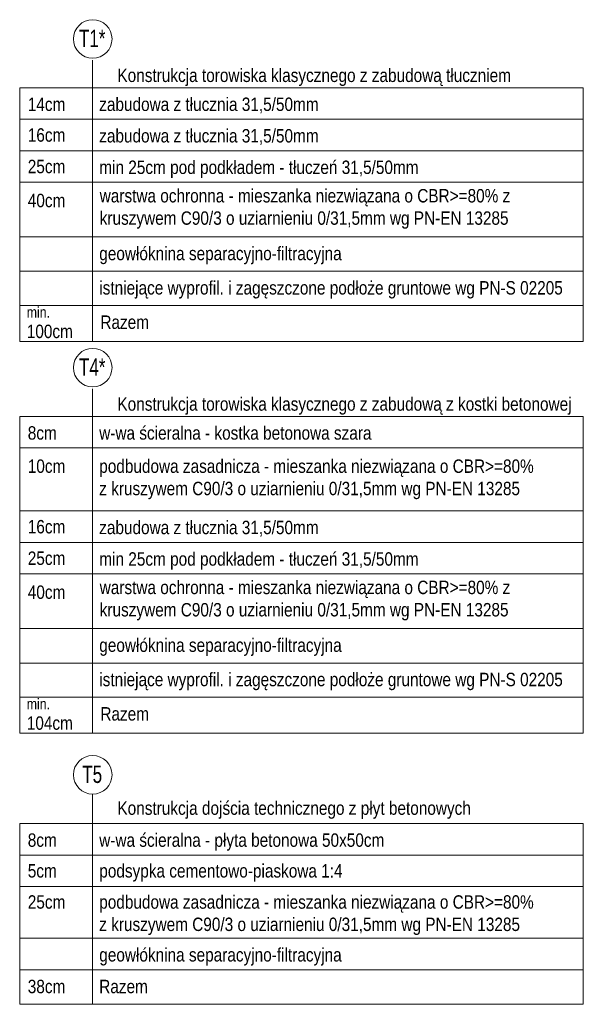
# Model space of a CAD drawing. Header units: feet. Extents: x 210.7 to 255.4, y -209.3 to -191.9.
# Tile 14 of 25: x 222.8 to 224.9, y -196.4 to -192.7. Entities that reach past the tile are written whole.
import ezdxf

# ---------------------------------------------------------------- set-up
doc = ezdxf.new("R2010")
doc.units = ezdxf.units.FT
doc.header["$MEASUREMENT"] = 0
doc.layers.add('Opis (wydruk czarny)', color=7, linetype='Continuous', lineweight=15)
doc.layers.add('opisy', color=7, linetype='Continuous', lineweight=20)
doc.styles.add('Romans', font='romans.shx', dxfattribs={"width": 0.7})
doc.styles.get("Standard").update_dxf_attribs({"font": 'romanc.shx'})

msp = doc.modelspace()

# ---------------------------------------------------------------- linework, layer by layer
at = {"layer": 'opisy'}
for p, q in [((223.089, -192.8915), (223.089, -193.942)), ((224.9191, -192.9948), (222.8172, -192.9948)), ((222.8172, -192.9948), (222.8172, -193.942)), ((222.8172, -193.1124), (224.9191, -193.1124)), ((222.8172, -193.23), (224.9191, -193.23)), ((222.8172, -193.3476), (224.9191, -193.3476)), ((222.8172, -193.5518), (224.9191, -193.5518)), ((222.8172, -193.6799), (224.9191, -193.6799)), ((222.8172, -193.8081), (224.9191, -193.8081)), ((222.8172, -193.8081), (224.9191, -193.8081)), ((222.8172, -193.942), (224.9191, -193.942)), ((223.089, -194.1183), (223.089, -195.4039)), ((224.9191, -194.2216), (222.8172, -194.2216)), ((224.9191, -194.2216), (222.8172, -194.2216)), ((222.8172, -194.2216), (222.8172, -195.4039)), ((222.8172, -194.3392), (224.9191, -194.3392)), ((222.8172, -194.5744), (224.9191, -194.5744)), ((222.8172, -194.692), (224.9191, -194.692)), ((222.8172, -194.8096), (224.9191, -194.8096)), ((222.8172, -195.0137), (224.9191, -195.0137)), ((222.8172, -195.1419), (224.9191, -195.1419)), ((222.8172, -195.27), (224.9191, -195.27)), ((222.8172, -195.27), (224.9191, -195.27)), ((222.8172, -195.4039), (224.9191, -195.4039)), ((224.9191, -195.7413), (222.8172, -195.7413)), ((224.9191, -195.7413), (222.8172, -195.7413)), ((222.8172, -195.8589), (224.9191, -195.8589)), ((222.8172, -195.9765), (224.9191, -195.9765)), ((224.9191, -195.9765), (222.8172, -195.9765)), ((222.8172, -196.1695), (224.9191, -196.1695)), ((222.8172, -196.2877), (224.9191, -196.2877)), ((222.8172, -196.4158), (224.9191, -196.4158))]:
    msp.add_line(p, q, dxfattribs=at)
for points in [[(224.9191, -193.942), (224.9191, -192.9948)], [(224.9191, -195.4039), (224.9191, -194.2216)], [(223.089, -196.4158), (223.089, -195.6308)], [(222.8172, -195.7413), (222.8172, -196.4158)], [(224.9191, -195.7413), (224.9191, -196.4158)]]:
    msp.add_lwpolyline(points, dxfattribs=at)
for centre in [(223.0895, -192.8127), (223.0895, -194.0395), (223.0895, -195.5592), (223.0895, -195.5592)]:
    msp.add_circle(centre, 0.072, dxfattribs=at)

# ---------------------------------------------------------------- texts
at = {"layer": 'Opis (wydruk czarny)', "char_height": 0.0648, "width": 0.140758, "attachment_point": 1, "style": 'Romans'}
for s, insert in [('\\pi0.02293;{\\fArial|b0|i0|c238|p34;T1*}', (223.0153, -192.7783)), ('\\pi0.02293;{\\fArial|b0|i0|c238|p34;T4*}', (223.0153, -194.0051)), ('\\pi0.03542;{\\fArial|b0|i0|c238|p34;T5}', (223.0153, -195.5248))]:
    msp.add_mtext(s, dxfattribs=dict(at, insert=insert))
at = {"layer": 'opisy', "char_height": 0.05, "attachment_point": 1}
for s, width, insert in [('{\\fArial Narrow|b0|i0|c238|p34;Konstrukcja torowiska klasycznego z zabudową tłuczniem}', 1.599578, (223.1817, -192.9233)), ('{\\fArial Narrow|b0|i0|c238|p34;14cm}', 0.193892, (222.8473, -193.0314)), ('\\A1;{\\fArial Narrow|b0|i0|c238|p34;zabudowa z tłucznia 31,5/50mm}', 1.465011, (223.1138, -193.0314)), ('{\\fArial Narrow|b0|i0|c238|p34;16cm}', 0.193892, (222.8473, -193.1461)), ('\\A1;{\\fArial Narrow|b0|i0|c238|p34;zabudowa z tłucznia 31,5/50mm}', 1.465011, (223.1138, -193.149)), ('{\\fArial Narrow|b0|i0|c238|p34;25cm}', 0.193892, (222.8473, -193.2637)), ('{\\fArial Narrow|b0|i0|c238|p34;min 25cm pod podkładem - tłuczeń 31,5/50mm}', 1.805153, (223.114, -193.2666)), ('{\\fArial Narrow|b0|i0|c238|p34;warstwa ochronna\\fArial Narrow|b0|i0|c0|p34; - mieszanka niezwiązana \\fArial Narrow|b0|i0|c238|p34;o CBR>=80% \\fArial Narrow|b0|i0|c0|p34;z kruszywem C90/3 o uziarnieniu 0/31,5mm wg PN-EN 13285 }', 1.805373, (223.1156, -193.3728)), ('{\\fArial Narrow|b0|i0|c238|p34;40cm}', 0.193892, (222.8473, -193.3906)), ('{\\fArial Narrow|b0|i0|c238|p34;geowłóknina separacyjno-filtracyjna}', 1.805153, (223.114, -193.5884)), ('{\\fArial Narrow|b0|i0|c238|p34;istniejące wyprofil. i zagęszczone podłoże gruntowe wg PN-S 02205}', 1.805153, (223.114, -193.7165)), ('{\\fArial Narrow|b0|i0|c238|p34;\\H0.8x;min. \\H1.25x;100cm}', 0.193892, (222.8436, -193.8124)), ('{\\fArial Narrow|b0|i0|c238|p34;Razem}', 0.447339, (223.1181, -193.8447)), ('{\\fArial Narrow|b0|i0|c238|p34;Konstrukcja torowiska klasycznego z zabudową z kostki betonowej}', 1.732922, (223.1817, -194.1501)), ('{\\fArial Narrow|b0|i0|c238|p34;8cm}', 0.193892, (222.8473, -194.2582)), ('\\A1;{\\fArial Narrow|b0|i0|c238|p34;w-wa ścieralna - kostka betonowa szara}', 1.465011, (223.1138, -194.2582)), ('{\\fArial Narrow|b0|i0|c0|p34;podbudowa zasadnicza - mieszanka niezwiązana \\fArial Narrow|b0|i0|c238|p34;o CBR>=80% \\fArial Narrow|b0|i0|c0|p34;z kruszywem C90/3 o uziarnieniu 0/31,5mm wg PN-EN 13285 }', 1.653822, (223.1138, -194.3822)), ('{\\fArial Narrow|b0|i0|c238|p34;10cm}', 0.193892, (222.8473, -194.3822)), ('{\\fArial Narrow|b0|i0|c238|p34;16cm}', 0.193892, (222.8473, -194.6081)), ('\\A1;{\\fArial Narrow|b0|i0|c238|p34;zabudowa z tłucznia 31,5/50mm}', 1.465011, (223.1138, -194.611)), ('{\\fArial Narrow|b0|i0|c238|p34;25cm}', 0.193892, (222.8473, -194.7257)), ('{\\fArial Narrow|b0|i0|c238|p34;min 25cm pod podkładem - tłuczeń 31,5/50mm}', 1.805153, (223.114, -194.7286)), ('{\\fArial Narrow|b0|i0|c238|p34;40cm}', 0.193892, (222.8473, -194.8525)), ('{\\fArial Narrow|b0|i0|c238|p34;warstwa ochronna\\fArial Narrow|b0|i0|c0|p34; - mieszanka niezwiązana \\fArial Narrow|b0|i0|c238|p34;o CBR>=80% \\fArial Narrow|b0|i0|c0|p34;z kruszywem C90/3 o uziarnieniu 0/31,5mm wg PN-EN 13285 }', 1.805373, (223.1156, -194.8347)), ('{\\fArial Narrow|b0|i0|c238|p34;geowłóknina separacyjno-filtracyjna}', 1.805153, (223.114, -195.0503)), ('{\\fArial Narrow|b0|i0|c238|p34;istniejące wyprofil. i zagęszczone podłoże gruntowe wg PN-S 02205}', 1.805153, (223.114, -195.1785)), ('{\\fArial Narrow|b0|i0|c238|p34;\\H0.8x;min. \\H1.25x;104cm}', 0.193892, (222.8436, -195.2744)), ('{\\fArial Narrow|b0|i0|c238|p34;Razem}', 0.447339, (223.1181, -195.3066)), ('{\\fArial Narrow|b0|i0|c238|p34;Konstrukcja dojścia technicznego z płyt betonowych}', 1.599578, (223.1817, -195.6585)), ('\\A1;{\\fArial Narrow|b0|i0|c238|p34;w-wa ścieralna - \\A0;płyta betonowa 50x50cm}', 1.465011, (223.1138, -195.7779)), ('{\\fArial Narrow|b0|i0|c238|p34;8cm}', 0.193892, (222.8473, -195.7779)), ('{\\fArial Narrow|b0|i0|c238|p34;5cm}', 0.193892, (222.8473, -195.8926)), ('{\\fArial Narrow|b0|i0|c238|p34;podsypka cementowo-piaskowa 1:4}', 1.457201, (223.114, -195.8926)), ('{\\fArial Narrow|b0|i0|c238|p34;25cm}', 0.193892, (222.8473, -196.0089)), ('{\\fArial Narrow|b0|i0|c0|p34;podbudowa zasadnicza - mieszanka niezwiązana \\fArial Narrow|b0|i0|c238|p34;o CBR>=80% \\fArial Narrow|b0|i0|c0|p34;z kruszywem C90/3 o uziarnieniu 0/31,5mm wg PN-EN 13285 }', 1.653822, (223.1138, -196.0089)), ('{\\fArial Narrow|b0|i0|c238|p34;geowłóknina separacyjno-filtracyjna}', 1.805153, (223.114, -196.2061)), ('{\\fArial Narrow|b0|i0|c238|p34;38cm}', 0.193892, (222.8473, -196.3243)), ('\\A1;{\\fArial Narrow|b0|i0|c238|p34;Razem}', 1.465011, (223.1138, -196.3243))]:
    msp.add_mtext_dynamic_manual_height_columns(s, width=width, gutter_width=2.5, heights=[0], dxfattribs=dict(at, insert=insert))

doc.saveas('drawing.dxf')
